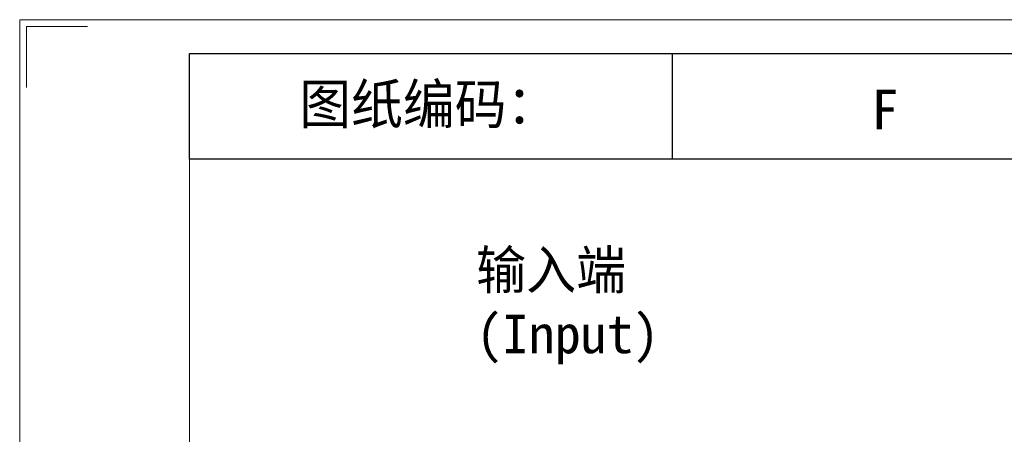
# Model space of a CAD drawing. Header units: millimetres. Extents: x 1351 to 1855, y 1009 to 1363.
# Tile 6 of 12: x 1354 to 1527, y 1290 to 1363. Entities that reach past the tile are written whole.
import ezdxf

# ---------------------------------------------------------------- set-up
doc = ezdxf.new("R2010")
doc.units = ezdxf.units.MM
doc.layers.get('0').update_dxf_attribs({"lineweight": 18})
doc.layers.add('6文字层', color=3, linetype='Continuous')
doc.layers.add('图框_外框线', color=7, linetype='Continuous', lineweight=18)
doc.layers.add('尺寸线', color=7, linetype='Continuous', lineweight=18)
doc.styles.add('工程字', font='txt')

msp = doc.modelspace()

# ---------------------------------------------------------------- linework, layer by layer
for points in [[(1354.3171, 1008.5432), (1854.9952, 1008.5432), (1854.9952, 1362.5941), (1354.3171, 1362.5941)], [(1384.1194, 1014.5036), (1849.0347, 1014.5036), (1849.0347, 1356.6337), (1384.1194, 1356.6337)]]:
    msp.add_lwpolyline(points, close=True)
at = {"layer": '图框_外框线', "color": 7}
msp.add_lwpolyline([(1355.5092, 1350.6732), (1355.5092, 1361.402), (1366.238, 1361.402)], dxfattribs=at)
at = {"layer": '尺寸线', "color": 0, "lineweight": -2}
msp.add_line((1468.8405, 1356.6337), (1468.8405, 1338.1133), dxfattribs=at)
msp.add_lwpolyline([(1384.1194, 1356.6337), (1553.5616, 1356.6337), (1553.5616, 1338.1133), (1384.1194, 1338.1133)], close=True, dxfattribs=at)

# ---------------------------------------------------------------- texts
at = {"layer": '6文字层', "color": 0, "lineweight": -2, "char_height": 7, "attachment_point": 1, "style": '工程字'}
for s, insert, width in [('图纸编码：', (1403.3855, 1351.2821), 81.386311), ('F', (1503.8256, 1350.3213), 49.736079)]:
    msp.add_mtext(s, dxfattribs=dict(at, insert=insert, width=width))
at = {"layer": '尺寸线', "color": 0, "linetype": 'ByBlock', "insert": (1434.4479, 1322.053), "char_height": 6.75, "width": 50.697754, "attachment_point": 1, "style": '工程字'}
msp.add_mtext('输入端(Input)', dxfattribs=at)

doc.saveas('drawing.dxf')
